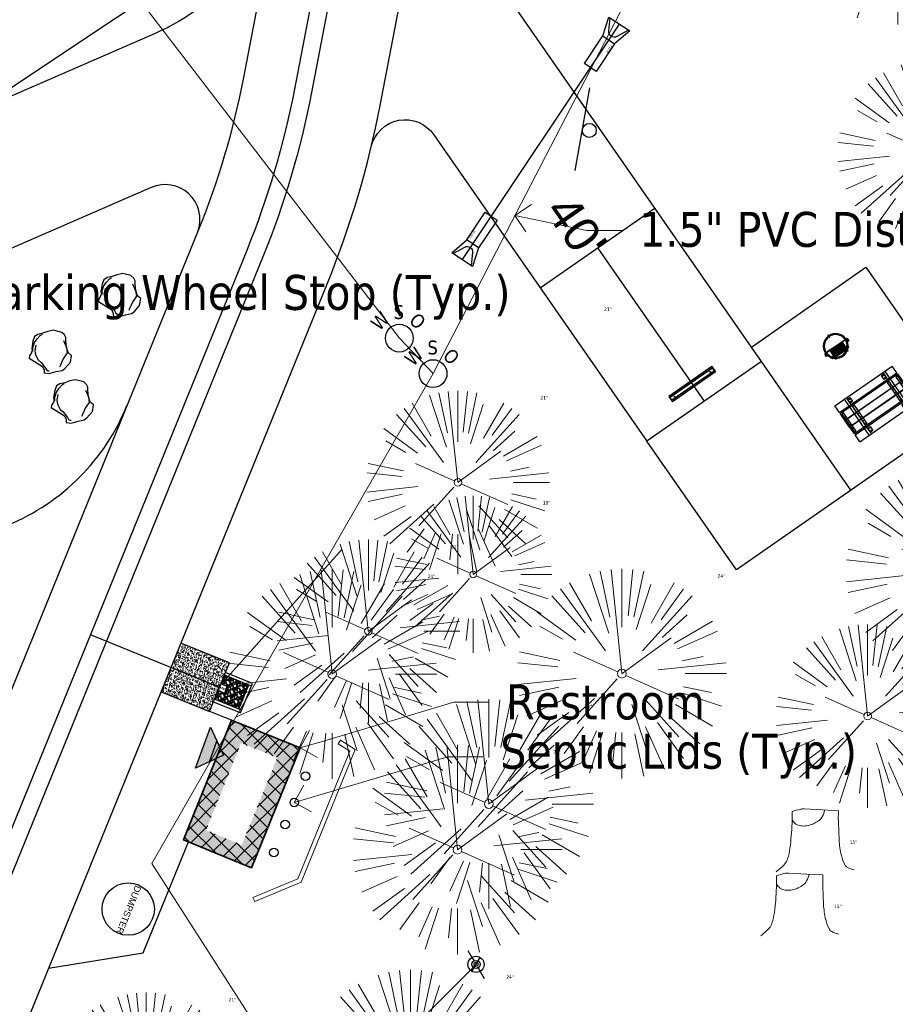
# Model space of a CAD drawing. Header units: feet. Extents: x 1134296 to 1140710, y 647902 to 649877.
# Tile 28 of 34: x 1135066 to 1135167, y 648977 to 649090. Entities that reach past the tile are written whole.
import ezdxf
from ezdxf import colors
from ezdxf.entities.mleader import LeaderData, LeaderLine
from ezdxf.enums import TextEntityAlignment as Align
from ezdxf.math import Vec2, Vec3

# ---------------------------------------------------------------- set-up
doc = ezdxf.new("R2010")
doc.units = ezdxf.units.FT
doc.header["$MEASUREMENT"] = 0
doc.linetypes.add('HIDDEN4', pattern=[0.095, 0.05, -0.045])
for name, color, linetype in [('-AGGREGATE', 8, 'Continuous'), ('-BOLTS-LAGS-SCREWS', 7, 'Continuous'), ('-CONCRETE', 9, 'Continuous'), ('-HARDWARE', 7, 'Continuous'), ('-TIMBER', 5, 'Continuous'), ('-WOOD', 5, 'Continuous'), ('C-CAMPSITE-PADS', 6, 'Continuous'), ('C-PRKG-WHEL-STOP', 9, 'Continuous'), ('C-ROAD-ASPHALT', 1, 'Continuous'), ('C-SWLK-CONC', 6, 'Continuous'), ('C-SWLK-CONC-PATT', 8, 'Continuous'), ('C-UTIL-HYDRANT', 5, 'Continuous'), ('C-UTIL-WATER-MEP', 7, 'Continuous'), ('L-BARRIERROCK', 6, 'Continuous'), ('V-FLOOD-PLAIN', 2, 'Continuous'), ('V-TOPO-SPOT', 8, 'Continuous')]:
    doc.layers.add(name, color=color, linetype=linetype)
for name, color, linetype, lineweight in [('-ANGLE-IRON', 8, 'Continuous', 25), ('V-SITE-BLDG', 8, 'Continuous', 35), ('V-SITE-BLDG-HTCH', 8, 'Continuous', 13), ('V-SITE-VEGE', 8, 'Continuous', 18), ('V-SITE-VEGE-TEXT', 8, 'Continuous', 18), ('V-SITE-WALL', 8, 'Continuous', 18), ('V-UTIL-WATR-LINE', 8, 'Continuous', 15)]:
    doc.layers.add(name, color=color, linetype=linetype, lineweight=lineweight)
doc.layers.add('V-ANNO-TEXT', color=7, linetype='Continuous', lineweight=13, plot=False)
doc.styles.add('Arial', font='arial.ttf', dxfattribs={"height": 180})
doc.styles.add('SEI-Dim & Leader', font='tahoma.ttf')

# ---------------------------------------------------------------- blocks, each defined once
blk = doc.blocks.new('V-UTIL-IRRI-Spigot')
for points in [[(-1, 1.73), (-0.5, 0.87)], [(-0.5, -0.87), (0.5, 0.87)], [(0.5, -0.87), (1, -1.73)]]:
    blk.add_lwpolyline(points)
for radius in [1, 0.5]:
    blk.add_circle((0, 0), radius)
blk = doc.blocks.new('*U842', base_point=(1135118.543, 648981.959))
at = {"xscale": 0.9237604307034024, "yscale": 0.9237604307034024, "zscale": 0.9237604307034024}
blk.add_blockref('V-UTIL-IRRI-Spigot', (1135118.543, 648981.959), dxfattribs=at)
blk = doc.blocks.new('V-UTIL-WATR-Water Shutoff')
blk.add_circle((0, 0), 0.04)
at = {"style": 'SEI-Dim & Leader'}
blk.add_text('S', height=0.04, dxfattribs=at).set_placement((-0.0014, 0.0552), align=Align.CENTER)
for s, rotation, p in [('W', 45, (-0.0414, 0.0352)), ('O', 315, (0.0386, 0.0352))]:
    blk.add_text(s, height=0.04, rotation=rotation, dxfattribs=at).set_placement(p, align=Align.CENTER)
blk = doc.blocks.new('*U846', base_point=(1135109.755, 649053.73))
at = {"xscale": 39.73102651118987, "yscale": 39.73102651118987, "zscale": 39.73102651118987}
blk.add_blockref('V-UTIL-WATR-Water Shutoff', (1135109.755, 649053.73), dxfattribs=at)
blk = doc.blocks.new('*U847', base_point=(1135113.62, 649049.674))
at = {"xscale": 39.73102651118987, "yscale": 39.73102651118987, "zscale": 39.73102651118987}
blk.add_blockref('V-UTIL-WATR-Water Shutoff', (1135113.62, 649049.674), dxfattribs=at)
blk = doc.blocks.new('V-SITE-Sign')
blk.add_line((-0.1202, 0), (0.1198, 0))
blk.add_circle((-0.0002, -0.02), 0.02)
blk = doc.blocks.new('*U848', base_point=(1135130.742, 649077.681))
at = {"xscale": 39.99999999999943, "yscale": 39.99999999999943, "zscale": 39.99999999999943, "rotation": 79.99999999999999}
blk.add_blockref('V-SITE-Sign', (1135130.742, 649077.681), dxfattribs=at)
blk = doc.blocks.new('V-SITE-VEGE-Coniferious Tree 2')
at = {"color": 0, "linetype": 'ByBlock'}
for p, q in [((-0.0575, 0.2704), (-0.104, 0.4891)), ((-0.0003, 0.0026), (-0.0523, 0.4973)), ((0, 0.2219), (0, 0.5)), ((0.0289, 0.2753), (0.0522, 0.4973)), ((0.0572, 0.2693), (0.1039, 0.4891)), ((-0.0626, 0.1926), (-0.1545, 0.4755)), ((-0.146, 0.2528), (-0.25, 0.433)), ((0.0685, 0.211), (0.1382, 0.4256)), ((0.1391, 0.2411), (0.25, 0.433)), ((-0.0791, 0.1089), (-0.2939, 0.4045)), ((0.1869, 0.2573), (0.2939, 0.4045)), ((-0.1757, 0.1951), (-0.3346, 0.3716)), ((0.0978, 0.1086), (0.3345, 0.3716)), ((-0.2201, 0.1599), (-0.4046, 0.2939)), ((0.192, 0.1729), (0.3116, 0.2806)), ((-0.2844, 0.1642), (-0.3931, 0.227)), ((0.2488, 0.1436), (0.433, 0.25)), ((0.2659, 0.1184), (0.4568, 0.2034)), ((-0.0009, -0.0007), (0.235, 0.1707)), ((-0.2961, 0.0629), (-0.4891, 0.1039)), ((-0.0199, 0.0089), (-0.2319, 0.1032)), ((0.2873, 0.0611), (0.3885, 0.0826)), ((-0.306, 0.0322), (-0.4973, 0.0523)), ((0.1731, 0.0182), (0.4972, 0.0523)), ((0.3025, 0), (0.5, 0)), ((-0.2183, -0.0229), (-0.4973, -0.0523)), ((-0.023, -0.0255), (-0.2138, -0.2374)), ((0.0185, -0.0083), (0.272, -0.1211)), ((-0.3022, -0.0642), (-0.4891, -0.1039)), ((0.2936, -0.0624), (0.4274, -0.0908)), ((0.2891, -0.094), (0.4755, -0.1545)), ((-0.2881, -0.1283), (-0.4568, -0.2034)), ((-0.132, -0.1189), (-0.3716, -0.3346)), ((0.0478, -0.1473), (0.1192, -0.3671)), ((0.1144, -0.1271), (0.2718, -0.3019)), ((0.2555, -0.1475), (0.433, -0.25)), ((-0.2545, -0.1849), (-0.4046, -0.2939)), ((0.2254, -0.2029), (0.3716, -0.3346)), ((-0.1843, -0.2536), (-0.2767, -0.3808)), ((0.1131, -0.2541), (0.2033, -0.4568)), ((0.1689, -0.2325), (0.2939, -0.4045)), ((-0.1214, -0.2725), (-0.1856, -0.4168)), ((-0.091, -0.2799), (-0.1545, -0.4755)), ((-0.0297, -0.2818), (-0.0443, -0.4216)), ((0, -0.2818), (0, -0.5)), ((0.061, -0.2873), (0.1039, -0.4891))]:
    blk.add_line(p, q, dxfattribs=at)
blk.add_circle((0, 0), 0.0208)
blk = doc.blocks.new('_Open90')
at = {"color": 0, "linetype": 'ByBlock', "lineweight": -2}
for p, q in [((-0.5, 0.5), (0, 0)), ((0, 0), (-1, 0)), ((0, 0), (-0.5, -0.5))]:
    blk.add_line(p, q, dxfattribs=at)
blk = doc.blocks.new('*U896', base_point=(1135118.543, 648981.959))
at = {"xscale": 0.9237604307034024, "yscale": 0.9237604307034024, "zscale": 0.9237604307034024}
blk.add_blockref('V-UTIL-IRRI-Spigot', (1135118.543, 648981.959), dxfattribs=at)
blk = doc.blocks.new('*U899', base_point=(1135109.755, 649053.73))
at = {"xscale": 39.73102651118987, "yscale": 39.73102651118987, "zscale": 39.73102651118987}
blk.add_blockref('V-UTIL-WATR-Water Shutoff', (1135109.755, 649053.73), dxfattribs=at)
blk = doc.blocks.new('*U900', base_point=(1135113.62, 649049.674))
at = {"xscale": 39.73102651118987, "yscale": 39.73102651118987, "zscale": 39.73102651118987}
blk.add_blockref('V-UTIL-WATR-Water Shutoff', (1135113.62, 649049.674), dxfattribs=at)
blk = doc.blocks.new('*U901', base_point=(1135130.742, 649077.681))
at = {"xscale": 39.99999999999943, "yscale": 39.99999999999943, "zscale": 39.99999999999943, "rotation": 79.99999999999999}
blk.add_blockref('V-SITE-Sign', (1135130.742, 649077.681), dxfattribs=at)
blk = doc.blocks.new('Finished Floor Elevation')
h = blk.add_hatch(color=256)
h.dxf.hatch_style = 1
h.paths.add_polyline_path([(-0.05, -0.05), (-0.05, 0.05), (0, 0)])
blk.add_lwpolyline([(-0.05, -0.05), (-0.05, 0.05), (0, 0)], close=True)
blk = doc.blocks.new('V-SITE-VEGE-Stump')
for points in [[(-0.1229, -0.0143, 0.052613), (-0.0986, 0.0077, 0.106195), (-0.0905, 0.0219, 0.044862), (-0.0837, 0.0527, 0.020074), (-0.0776, 0.1229, 0.011675), (-0.0773, 0.1364, 0.007866), (-0.0776, 0.1565)], [(-0.0776, 0.1565, -0.027668), (-0.0534, 0.1634, -0.067978), (-0.0432, 0.1643), (0.0086, 0.1616), (0.054, 0.1591)], [(0.0151, 0.1613, -0.082864), (0.0081, 0.142, -0.111324), (-0.0021, 0.1306, -0.039313), (-0.0159, 0.1223, -0.049197), (-0.028, 0.1177, -0.066002), (-0.0447, 0.1155, -0.070187), (-0.0604, 0.1177, -0.114859), (-0.0685, 0.1223, -0.075938), (-0.0773, 0.1332)], [(0.054, 0.1591, 0.004334), (0.0538, 0.1369, 0.008344), (0.054, 0.1254), (0.0561, 0.0762, 0.046252), (0.0624, 0.0317, 0.069625), (0.0733, 0.0038, 0.149725), (0.0794, -0.002, 0.058523), (0.0992, -0.0091)]]:
    blk.add_lwpolyline(points, format="xyb")
blk = doc.blocks.new("5'_BarrierRock")
at = {"layer": 'L-BARRIERROCK', "flags": 128}
for points in [[(3.8, 25.2), (-4, 23.4), (-10.8, 21), (-17.7, 19.5), (-22.2, 16.5), (-24.3, 10.3), (-26.1, 0.1), (-25.5, -2.9), (-27, -7), (-29.1, -9.7), (-29.4, -13.3), (-11.1, -24.7), (-9.1, -29.7), (-9.1, -31.5), (-8.8, -33.6), (-1.9, -34.5), (7.7, -31.8), (16, -30), (19.6, -27.4), (27.1, -18.7), (28.9, -9.4), (24.1, -5.6), (22, 1.6), (21.4, 6.1), (20.8, 11.2), (21.1, 15.1), (19, 18.6), (15.2, 22.2), (3.8, 25.2)], [(-24.3, -3.8), (-24.3, 1.3), (-22.2, 8.2), (-18.6, 13.3), (-14.4, 18), (-11.4, 19.8)], [(-20.4, 4.6), (-21.9, -2.6), (-21.3, -6.4), (-20.4, -9.4), (-17.1, -15.7), (-12.9, -19), (-7, -26.8), (-5.5, -29.4), (-3.4, -30.6), (-1.9, -30.6)], [(17.5, 10.9), (21.6, 1.5), (22.6, -6.1), (17.2, -14.2), (15.4, -18.4), (13.4, -22.9), (12.2, -25.6)]]:
    blk.add_lwpolyline(points, dxfattribs=at)
blk = doc.blocks.new('Wheel_Stop')
for points in [[(-36, 6.75), (36, 6.75)], [(-36, -2.25), (-36, 6.75)], [(-35.625, 4.5), (-36, 6.75)], [(-35.625, 0), (-36, -2.25)], [(-35.955, 6.48), (35.955, 6.48)], [(-35.625, 4.5), (-35.625, 0)], [(-35.625, 4.5), (35.625, 4.5)], [(-35.625, 0), (35.625, 0)], [(35.625, 4.5), (36, 6.75)], [(35.625, 4.5), (35.625, 0)], [(35.625, 0), (36, -2.25)], [(36, -2.25), (36, 6.75)], [(-36, -2.25), (36, -2.25)], [(-35.955, -1.98), (35.955, -1.98)]]:
    blk.add_lwpolyline(points)
for centre in [(-30, 2.25), (30, 2.25)]:
    blk.add_circle(centre, 0.5)
blk = doc.blocks.new('HYDRANT & PAD')
at = {"layer": '-AGGREGATE'}
h = blk.add_hatch(dxfattribs=at)
h.set_pattern_fill('GRAVEL', color=256, scale=10)
h.paths.add_polyline_path([(18, 72), (18, 108), (-18, 108), (-18, 72), (-4.8, 72), (-4.8, 81.6), (4.8, 81.6), (4.8, 72)])
at = {"layer": 'C-SWLK-CONC-PATT'}
h = blk.add_hatch(dxfattribs=at)
h.set_pattern_fill('AR-CONC', color=256)
h.set_pattern_definition([(50, (-9267.939, -358120.348), (7.17260183, -0.62752135), [0.75, -8.25]), (355, (-9267.939, -358120.348), (-1.38751334, 7.52192134), [0.6, -6.6]), (100.4514445, (-9267.341, -358120.4), (5.78508847, 6.89439991), [0.63740192, -7.01142112]), (46.1842, (-9267.939, -358118.348), (10.6724133, -1.6551928), [1.125, -12.375]), (96.6356355, (-9267.05, -358118.486), (9.34661946, 9.741186), [0.95610342, -10.5171376]), (351.184164, (-9267.939, -358118.348), (9.34661945, 9.741186), [0.9, -9.9]), (21, (-9266.939, -358118.848), (5.96907052, -4.02618891), [0.75, -8.25]), (326, (-9266.939, -358118.848), (2.43315332, 7.25150045), [0.6, -6.6]), (71.4514447, (-9266.4415, -358119.1835), (8.40222377, 3.22531153), [0.6374019, -7.01142112]), (37.5, (-9267.939, -358120.348), (0.121598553, 3.328938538), [0, -6.52, 0, -6.7, 0, -6.625]), (7.5, (-9267.939, -358120.348), (2.630695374, 3.94411712), [0, -3.82, 0, -6.37, 0, -2.525]), (327.5, (-9270.169, -358120.348), (5.338224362, -0.225548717), [0, -2.5, 0, -7.8, 0, -10.35]), (317.5, (-9271.169, -358120.348), (5.831861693, 1.001049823), [0, -3.25, 0, -5.18, 0, -7.35])])
h.paths.add_polyline_path([(36, 72), (-0.5, 72), (-1.8, 72), (-5.8, 72), (-36, 72), (-36, 0), (36, 0)])
at = {"layer": '-HARDWARE'}
for p, q in [((-0.9, 70.2), (-0.9, 69.5)), ((-0.1, 68.2), (-0.2, 71.2)), ((-0.2, 71.2), (0.3, 71.2)), ((0.3, 71.2), (0.2, 68.2)), ((0.9, 70.2), (0.9, 69.5))]:
    blk.add_line(p, q, dxfattribs=at)
for points in [[(-0.8, 82.6), (-0.8, 82)], [(0.8, 82), (-0.8, 82)], [(-0.6, 81.6), (-0.6, 82)], [(0.6, 81.6), (0.6, 82)], [(0.7, 82.6), (0.7, 82)]]:
    blk.add_lwpolyline(points, dxfattribs=at)
at = {"layer": '-HARDWARE', "linetype": 'HIDDEN4'}
for points in [[(-0.6, 81.6), (-0.6, 72.1)], [(0.6, 81.6), (0.6, 72)]]:
    blk.add_lwpolyline(points, dxfattribs=at)
at = {"layer": '-HARDWARE'}
blk.add_lwpolyline([(0.9, 69.5), (0.8, 68.6, 0.013614), (0.8, 68.5), (0.8, 68.1, -0.014895), (0.8, 68.1), (0.8, 67.7, -0.39687), (0.4, 67.4), (-0.5, 67.4, -0.39687), (-0.8, 67.7), (-0.8, 68.1, -0.014895), (-0.8, 68.1), (-0.8, 68.5, 0.013614), (-0.8, 68.6), (-0.9, 69.5)], format="xyb", dxfattribs=at)
for centre, radius, start, end in [((0, 82.6), 0.794, 340.8718, 199.1282), ((0, 82.6), 0.75, 0, 180), ((0, 71), 1.2, 284.4558, 262.278)]:
    blk.add_arc(centre, radius, start, end, dxfattribs=at)
at = {"layer": '-TIMBER', "flags": 128}
for points in [[(-22, 112), (-22, 72)], [(22, 112), (-22, 112)], [(-18, 112), (-18, 72)], [(18, 112), (18, 72)], [(22, 112), (22, 72)], [(18, 108), (-18, 108)]]:
    blk.add_lwpolyline(points, dxfattribs=at)
at = {"layer": '-WOOD'}
blk.add_lwpolyline([(4.8, 72), (4.8, 81.6), (-4.8, 81.6), (-4.8, 72)], close=True, dxfattribs=at)
at = {"layer": 'C-SWLK-CONC'}
blk.add_lwpolyline([(36, 0), (36, 72), (-36, 72), (-36, 0)], dxfattribs=at)
at = {"layer": 'C-SWLK-CONC', "linetype": 'Continuous'}
blk.add_lwpolyline([(-36, 0), (36, 0)], dxfattribs=at)
blk = doc.blocks.new('10FT_Precast Table')
at = {"layer": '-ANGLE-IRON'}
for p, q in [((-28.5, 21.1), (-28.5, 27.6)), ((-28.5, 27.6), (-24.5, 27.6)), ((-24.5, 27.6), (-24.5, 21.1)), ((28.5, 21.1), (28.5, 27.6)), ((28.5, 27.6), (32.5, 27.6)), ((32.5, 27.6), (32.5, 21.1)), ((-43.5, 15.3), (-46.5, 15.3)), ((-46.5, 15.3), (-46.5, -15.3)), ((-43.5, -15.3), (-43.5, 15.3)), ((-24.5, 21.1), (-28.5, 21.1)), ((-25.5, 15.3), (-28.5, 15.3)), ((-28.5, 15.3), (-28.5, -15.3)), ((-25.5, -15.3), (-25.5, 15.3)), ((32.5, 21.1), (28.5, 21.1)), ((32.5, 15.3), (29.5, 15.3)), ((29.5, 15.3), (29.5, -15.3)), ((32.5, -15.3), (32.5, 15.3)), ((46.5, 15.3), (43.5, 15.3)), ((43.5, 15.3), (43.5, -15.3)), ((46.5, -15.3), (46.5, 15.3)), ((-46.5, -15.3), (-43.5, -15.3)), ((-28.5, -15.3), (-25.5, -15.3)), ((-28.5, -27.6), (-28.5, -21.1)), ((-28.5, -21.1), (-24.5, -21.1)), ((-24.5, -21.1), (-24.5, -27.6)), ((28.5, -27.6), (28.5, -21.1)), ((28.5, -21.1), (32.5, -21.1)), ((29.5, -15.3), (32.5, -15.3)), ((32.5, -21.1), (32.5, -27.6)), ((43.5, -15.3), (46.5, -15.3)), ((-24.5, -27.6), (-28.5, -27.6)), ((32.5, -27.6), (28.5, -27.6))]:
    blk.add_line(p, q, dxfattribs=at)
at = {"layer": '-BOLTS-LAGS-SCREWS'}
for centre in [(-45, 14.3), (-27, 14.3), (-26.5, 26.1), (-26.5, 22.6), (30.5, 26.1), (30.5, 22.6), (31, 14.3), (45, 14.3), (-45, 8.8), (-45, 2.8), (-27, 8.8), (-27, 2.8), (31, 8.8), (31, 2.8), (45, 8.8), (45, 2.8), (-45, -2.8), (-45, -8.8), (-27, -2.8), (-27, -8.8), (31, -2.8), (31, -8.8), (45, -2.8), (45, -8.8), (-45, -14.3), (-27, -14.3), (-26.5, -22.6), (-26.5, -26.1), (30.5, -22.6), (30.5, -26.1), (31, -14.3), (45, -14.3)]:
    blk.add_circle(centre, 0.156, dxfattribs=at)
at = {"layer": '-CONCRETE'}
for p, q in [((-32, -30), (-32, 30)), ((-28.5, 30), (-28.5, 27.6)), ((-28.5, -27.1), (-28.5, 27.1)), ((32.5, 30), (32.5, 27.6)), ((32.5, -27.1), (32.5, 27.1)), ((36, -30), (36, 30)), ((-28.5, -30), (-28.5, -27.6)), ((32.5, -27.6), (32.5, -30))]:
    blk.add_line(p, q, dxfattribs=at)
at = {"layer": '-TIMBER'}
for p, q in [((-48, 18.7), (-48, 30)), ((-48, 30), (48, 30)), ((48, 18.7), (48, 30)), ((-48, 18.7), (48, 18.7)), ((-48, 5.9), (-48, 17.1)), ((-48, 17.1), (48, 17.1)), ((48, 17.1), (48, 5.9)), ((-48, 5.9), (48, 5.9)), ((-48, -5.6), (-48, 5.6)), ((-48, 5.6), (48, 5.6)), ((48, 5.6), (48, -5.6)), ((48, -5.6), (-48, -5.6)), ((-48, -17.1), (-48, -5.9)), ((48, -5.9), (-48, -5.9)), ((48, -5.9), (48, -17.1)), ((48, -17.1), (-48, -17.1)), ((-48, -30), (-48, -18.7)), ((-48, -18.7), (48, -18.7)), ((48, -30), (48, -18.7)), ((-48, -30), (48, -30))]:
    blk.add_line(p, q, dxfattribs=at)
blk = doc.blocks.new('*X1314')
at = {"color": 0}
for p, q in [((146.1, 353.6), (146.1, 353.7)), ((146.1, 352.9), (146.8, 353.6)), ((146.1, 352.5), (146.8, 353.3)), ((146.1, 351.8), (146.8, 352.6)), ((146.1, 351.5), (146.8, 352.2)), ((146.1, 350.8), (146.8, 351.5)), ((146.3, 350.7), (146.8, 351.2))]:
    blk.add_line(p, q, dxfattribs=at)
blk = doc.blocks.new('Pilot Rocks FS-30_18_PA')
at = {"layer": '-HARDWARE'}
for p, q in [((-8.8, 0), (-17.9, 0)), ((-17.9, 0), (-12.8, 0)), ((-10.2, 0), (10.2, 0)), ((8.8, 0), (17.9, 0)), ((12.8, 0), (17.9, 0)), ((-18.9, -1.4), (-18.9, -1)), ((-18.9, -1.4), (-18.9, -1)), ((-18.9, -4.6), (-18.9, -1.4)), ((-18.9, -1.4), (-18.9, -1.4)), ((-18.2, -1.4), (-18.2, -1)), ((-18.2, -1), (-18.2, -1.4)), ((-18.2, -1.4), (-18.1, -1.4)), ((-18.1, -1.4), (-18.1, -4.6)), ((-8.8, -0.6), (-17.9, -0.6)), ((-13.3, -0.6), (-17.9, -0.6)), ((-10.2, -0.6), (10.2, -0.6)), ((-10.2, -0.6), (-10.2, -11.3)), ((-10.2, -11.3), (-10.2, -14.8)), ((-9.5, -0.6), (-9.5, -11.3)), ((-9.5, -11.3), (-9.5, -14.8)), ((-9.5, -11.6), (9.5, -11.6)), ((-9.5, -12.3), (9.5, -12.3)), ((-8.8, -0.6), (-8.8, -11.6)), ((-8.3, -0.6), (-8.3, -11.6)), ((-7.5, -0.6), (-7.5, -11.6)), ((-7, -0.6), (-7, -11.6)), ((-6.2, -0.6), (-6.2, -11.6)), ((-5.7, -0.6), (-5.7, -11.6)), ((-4.9, -0.6), (-4.9, -11.6)), ((-4.3, -0.6), (-4.3, -11.6)), ((-3.6, -0.6), (-3.6, -11.6)), ((-3, -0.6), (-3, -11.6)), ((-2.2, -0.6), (-2.2, -11.6)), ((-1.7, -0.6), (-1.7, -11.6)), ((-0.9, -0.6), (-0.9, -11.6)), ((-0.4, -0.6), (-0.4, -11.6)), ((0.4, -0.6), (0.4, -11.6)), ((0.9, -0.6), (0.9, -11.6)), ((1.7, -0.6), (1.7, -11.6)), ((2.2, -0.6), (2.2, -11.6)), ((3, -0.6), (3, -11.6)), ((3.6, -0.6), (3.6, -11.6)), ((4.3, -0.6), (4.3, -11.6)), ((4.9, -0.6), (4.9, -11.6)), ((5.7, -0.6), (5.7, -11.6)), ((6.2, -0.6), (6.2, -11.6)), ((7, -0.6), (7, -11.6)), ((7.5, -0.6), (7.5, -11.6)), ((8.3, -0.6), (8.3, -11.6)), ((8.8, -0.6), (8.8, -11.6)), ((17.9, -0.6), (8.8, -0.6)), ((9.5, -0.6), (9.5, -11.3)), ((9.5, -11.3), (9.5, -14.8)), ((10.2, -0.6), (10.2, -11.3)), ((10.2, -11.3), (10.2, -14.8)), ((18.1, -4.6), (18.1, -1.4)), ((18.1, -1.4), (18.2, -1.4)), ((18.9, -4.6), (18.1, -4.6)), ((18.2, -1.4), (18.2, -1)), ((18.2, -1.4), (18.2, -1)), ((18.9, -1.4), (18.9, -1)), ((18.9, -1), (18.9, -1.4)), ((18.9, -1.4), (18.9, -1.4)), ((18.9, -1.4), (18.9, -4.6)), ((-10.2, -13.7), (-10.2, -14.8)), ((-9.5, -14.8), (-9.5, -14.5)), ((9.5, -14.5), (9.5, -14.8)), ((10.2, -14.8), (10.2, -13.7))]:
    blk.add_line(p, q, dxfattribs=at)
at = {"layer": '-HARDWARE', "flags": 128}
for points in [[(0, 18.2, 1), (-0.6, 18.2), (-0.6, 15, 1), (0, 15), (0, 18.2)], [(-11.8, -8.9, -1), (-11.3, -9.4), (-13.5, -11.7, -1), (-14, -11.3), (-11.8, -8.9)], [(11.8, -8.9, 1), (11.3, -9.4), (13.5, -11.7, 1), (14, -11.3), (11.8, -8.9)]]:
    blk.add_lwpolyline(points, format="xyb", dxfattribs=at)
at = {"layer": '-HARDWARE'}
for points in [[(-18.9, -4.6), (-18.9, -1.4), (-18.1, -1.4), (-18.1, -4.6)], [(-7.5, -11.6), (-8.3, -11.6), (-8.3, -0.6), (-7.5, -0.6)], [(-6.2, -11.6), (-7, -11.6), (-7, -0.6), (-6.2, -0.6)], [(-4.9, -11.6), (-5.7, -11.6), (-5.7, -0.6), (-4.9, -0.6)], [(-3.6, -11.6), (-4.3, -11.6), (-4.3, -0.6), (-3.6, -0.6)], [(-2.2, -11.6), (-3, -11.6), (-3, -0.6), (-2.2, -0.6)], [(-0.9, -11.6), (-1.7, -11.6), (-1.7, -0.6), (-0.9, -0.6)], [(-0.4, -11.6), (0.4, -11.6), (0.4, -0.6), (-0.4, -0.6)], [(0.9, -11.6), (1.7, -11.6), (1.7, -0.6), (0.9, -0.6)], [(2.2, -11.6), (3, -11.6), (3, -0.6), (2.2, -0.6)], [(3.6, -11.6), (4.3, -11.6), (4.3, -0.6), (3.6, -0.6)], [(4.9, -11.6), (5.7, -11.6), (5.7, -0.6), (4.9, -0.6)], [(6.2, -11.6), (7, -11.6), (7, -0.6), (6.2, -0.6)], [(7.5, -11.6), (8.3, -11.6), (8.3, -0.6), (7.5, -0.6)], [(18.9, -4.6), (18.9, -1.4), (18.1, -1.4), (18.1, -4.6)]]:
    blk.add_lwpolyline(points, close=True, dxfattribs=at)
for centre, radius, start, end in [((0, 0), 17.1, 0.1484, 179.8516), ((0, 0), 15.7, 0.161, 179.839), ((-17.9, -1), 1, 90, 180), ((-17.9, -1), 1, 90, 180), ((17.9, -1), 1, 0, 90), ((17.9, -1), 1, 0, 90), ((-17.9, -1), 0.333, 90, 180), ((-17.9, -1), 0.333, 90, 180), ((0, 0), 17.1, 182.0901, 220.7491), ((0, 0), 15.7, 182.2674, 220.2248), ((0, 0), 17.1, 220.7491, 233.2978), ((0, 0), 15.7, 220.2248, 229.5861), ((-9.9, -11.6), 0.333, 0, 180), ((0, 0), 15.7, 232.704, 307.296), ((9.9, -11.6), 0.333, 0, 180), ((0, 0), 15.7, 310.4139, 319.7752), ((0, 0), 17.1, 306.7022, 319.2509), ((0, 0), 15.7, 319.7752, 357.7326), ((0, 0), 17.1, 319.2509, 357.9099), ((17.9, -1), 0.333, 0, 90), ((17.9, -1), 0.333, 0, 90), ((-9.9, -14.8), 0.333, 180, 0), ((-9.9, -14.8), 0.333, 180, 0), ((0, 0), 17.1, 236.0414, 303.9586), ((9.9, -14.8), 0.333, 180, 0), ((9.9, -14.8), 0.333, 180, 0)]:
    blk.add_arc(centre, radius, start, end, dxfattribs=at)
at = {"layer": '-HARDWARE', "rotation": 180}
for p, xscale, yscale, zscale in [((137.7, 372.6), 1.066666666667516, 1.066666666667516, 1.066666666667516), ((-137.7, 372.6), -1.066666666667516, 1.066666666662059, 1.066666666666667)]:
    blk.add_blockref('*X1314', p, dxfattribs=dict(at, xscale=xscale, yscale=yscale, zscale=zscale))
blk = doc.blocks.new('*U1422')
at = {"flags": 128}
blk.add_lwpolyline([(-0.33, -2.29), (-1.4, -0.31), (1.4, 0.31), (1.26, -1.95)], dxfattribs=at)
blk.add_lwpolyline([(1.22, 0.27), (0.83, -1.2, -0.609257), (-0.25, -1.43), (-1.22, -0.27)], format="xyb", dxfattribs=at)
blk.add_lwpolyline([(2.08, -5.69), (0.49, -6.03), (-0.33, -2.29), (1.26, -1.95)], close=True, dxfattribs=at)
at = {"layer": 'Defpoints'}
blk.add_text('15" FES', height=0.2, rotation=102.3271, dxfattribs=at).set_placement((1.47, -3.32))
blk = doc.blocks.new('*U1423')
at = {"flags": 128}
blk.add_lwpolyline([(-2.08, 5.69), (-0.49, 6.03), (0.33, 2.29), (-1.26, 1.95)], close=True, dxfattribs=at)
blk.add_lwpolyline([(0.33, 2.29), (1.4, 0.31), (-1.4, -0.31), (-1.26, 1.95)], dxfattribs=at)
blk.add_lwpolyline([(-1.22, -0.27), (-0.83, 1.2, -0.609257), (0.25, 1.43), (1.22, 0.27)], format="xyb", dxfattribs=at)
at = {"layer": 'Defpoints'}
blk.add_text('15" FES', height=0.2, rotation=282.3271, dxfattribs=at).set_placement((-1.47, 3.32))
blk = doc.blocks.new('C_PBASE-PACTOLA_02403811')
at = {"layer": ''}
blk.add_line((1135113.71, 649077.04), (1135138.11, 649041.94), dxfattribs=at)
at = {"layer": '', "flags": 128}
for points in [[(1134553.98, 648677.28), (1134544.9, 648742.27, -0.094333), (1134550.43, 648854.34), (1134559, 648889.72, -0.142864), (1134712.37, 649156.83), (1134786.2, 649227.81, -0.041643), (1134812.01, 649248.79), (1134833.03, 649263.15, -0.265468), (1134926.96, 649270.71), (1134949.26, 649260.25, -0.036701), (1135013.16, 649224.33), (1135075.32, 649183.13, -0.302523), (1135105.39, 649111.58), (1135099.69, 649081.89, -0.049273), (1135094.1, 649063.04), (1135036.84, 648922.4, -0.009219), (1135029.58, 648905.45), (1134962.36, 648756.34, -0.019155), (1134945.3, 648722.05), (1134909.79, 648657.07, -0.111237)], [(1135096.34, 649106.86, -0.247527), (1135081.76, 649088.65), (1135035.72, 649068.61)], [(1135086.69, 649066.05, 0.650724), (1135081.31, 649071)], [(1135020.9, 649014.16), (1135064.91, 649032.32, 0.200853), (1135078.53, 649046)]]:
    blk.add_lwpolyline(points, format="xyb", dxfattribs=at)
at = {"layer": ''}
for points in [[(1135150.11, 649052.71), (1135118.39, 649098.34, -0.183503), (1135114.1, 649115.56)], [(1135106.53, 649075.69, -0.64806), (1135113.71, 649077.04)]]:
    blk.add_lwpolyline(points, format="xyb", dxfattribs=at)
at = {"layer": '', "elevation": 4625.1, "flags": 128}
blk.add_lwpolyline([(1135134.96, 649089.73), (1135116.95, 649062.73)], dxfattribs=at)
at = {"layer": '', "flags": 128}
blk.add_lwpolyline([(1135081.31, 649071), (1135042.11, 649053.94)], dxfattribs=at)
at = {"layer": ''}
for points in [[(1135090.5, 649009.93), (1135088.01, 649010.95)], [(1135069.55, 648981.51), (1135080.4, 648983.28), (1135085.58, 648996)]]:
    blk.add_lwpolyline(points, dxfattribs=at)
at = {"layer": '-HARDWARE'}
blk.add_circle((1135078.67, 648988.3), 3, dxfattribs=at)
at = {"layer": 'C-CAMPSITE-PADS'}
blk.add_line((1135151.25, 649051.07), (1135138.11, 649041.94), dxfattribs=at)
for points in [[(1135150.11, 649052.71), (1135163.24, 649061.85), (1135174.66, 649045.42)], [(1135151.25, 649051.07), (1135150.11, 649052.71)], [(1135174.66, 649045.42), (1135148.38, 649027.16), (1135138.11, 649041.94)]]:
    blk.add_lwpolyline(points, dxfattribs=at)
at = {"layer": 'C-ROAD-ASPHALT'}
blk.add_lwpolyline([(1134916.81, 648653.23), (1134952.32, 648718.22, 0.019155), (1134969.66, 648753.05), (1135036.87, 648902.16, 0.009219), (1135044.25, 648919.38), (1135101.51, 649060.02, 0.049273), (1135107.54, 649080.38), (1135113.25, 649110.08, 0.302523), (1135079.74, 649189.8), (1135017.58, 649231, 0.036701), (1134952.66, 649267.49), (1134930.36, 649277.95, 0.265468), (1134828.52, 649269.75), (1134807.49, 649255.39, 0.041643), (1134780.65, 649233.58), (1134706.83, 649162.6, 0.057659), (1134625.2, 649063.66, -0.572256), (1134616.58, 649064.03), (1134601.86, 649091.79)], format="xyb", dxfattribs=at)
blk.add_lwpolyline([(1134609.5, 649004.17, -0.084817), (1134717.92, 649151.06), (1134791.74, 649222.04, -0.041643), (1134816.52, 649242.18), (1134837.54, 649256.54, -0.265468), (1134923.57, 649263.47), (1134945.86, 649253.01, -0.036701), (1135008.74, 649217.67), (1135070.9, 649176.46, -0.302523), (1135097.53, 649113.09), (1135091.83, 649083.4, -0.049273), (1135086.69, 649066.05), (1135029.44, 648925.41, -0.009219), (1135022.29, 648908.74), (1134970.11, 648792.98, 0.09467), (1134957.79, 648834.73), (1134921.93, 648904.35, 0.300313), (1134722.09, 649016.56), (1134632.5, 649010.11, 0.090714)], format="xyb", close=True, dxfattribs=at)
at = {"layer": 'C-UTIL-WATER-MEP'}
blk.add_line((1135089.06, 649013.76), (1135103.19, 649029.53), dxfattribs=at)
at = {"layer": 'C-UTIL-WATER-MEP', "flags": 128}
blk.add_lwpolyline([(1134555.96, 648677.56), (1134546.88, 648742.55, -0.094333), (1134552.38, 648853.87), (1134560.94, 648889.25, -0.142864), (1134713.76, 649155.39), (1134787.59, 649226.37, -0.041643), (1134813.13, 649247.14), (1134834.16, 649261.5, -0.265468), (1134926.11, 649268.9), (1134948.41, 649258.44, -0.036701), (1135012.06, 649222.67), (1135074.22, 649181.46, -0.302523), (1135103.43, 649111.96), (1135097.72, 649082.26, -0.049273), (1135092.25, 649063.79), (1135034.99, 648923.15, -0.009219), (1135027.76, 648906.27), (1134960.54, 648757.16, -0.019155), (1134943.55, 648723.01), (1134908.04, 648658.03, -0.111237)], format="xyb", dxfattribs=at)
blk.add_lwpolyline([(1135074.32, 649019.76), (1135089.06, 649013.76)], dxfattribs=at)
at = {"layer": 'Defpoints', "flags": 128}
blk.add_lwpolyline([(1135161.52, 649036.29), (1135151.25, 649051.07)], dxfattribs=at)
at = {"layer": '', "color": 221, "linetype": 'Continuous', "lineweight": -3, "rotation": 313.9304044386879}
for name, p in [('*U1422', (1135134.96, 649089.73, 4625.1)), ('*U1423', (1135116.95, 649062.73, 4625.1))]:
    blk.add_blockref(name, p, dxfattribs=at)
at = {"layer": '-HARDWARE', "xscale": 0.08333333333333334, "yscale": 0.08333333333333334, "zscale": 0.08333333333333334, "rotation": 34.80324858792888}
blk.add_blockref('Pilot Rocks FS-30_18_PA', (1135159.77, 649052.83), dxfattribs=at)
at = {"xscale": 0.08333333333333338, "yscale": 0.08333333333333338, "zscale": 0.08333333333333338, "rotation": 34.80324857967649}
blk.add_blockref('10FT_Precast Table', (1135164.38, 649046.2), dxfattribs=at)
at = {"layer": 'C-PRKG-WHEL-STOP', "xscale": 0.0833333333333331, "yscale": 0.0833333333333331, "zscale": 0.0833333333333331, "rotation": 214.8032486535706}
blk.add_blockref('Wheel_Stop', (1135143.22, 649048.61), dxfattribs=at)
at = {"layer": 'C-UTIL-HYDRANT', "xscale": 0.08333333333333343, "yscale": 0.08333333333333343, "zscale": 0.08333333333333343, "rotation": 247.8486329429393}
blk.add_blockref('HYDRANT & PAD', (1135083.58, 649015.99), dxfattribs=at)
at = {"layer": 'L-BARRIERROCK', "xscale": 0.08333333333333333, "yscale": 0.08333333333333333, "zscale": 0.08333333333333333}
for p in [(1135077.72, 649059.04), (1135069.78, 649052.54), (1135072.3, 649046.87)]:
    blk.add_blockref("5'_BarrierRock", p, dxfattribs=at)
at = {"layer": '-HARDWARE', "insert": (1135080.19, 648990.8), "char_height": 0.75, "attachment_point": 1, "rotation": 247.8486, "style": 'Arial'}
blk.add_mtext_dynamic_manual_height_columns('DUMPSTER', width=6.5281, gutter_width=1, heights=[0], dxfattribs=at)
at = {"layer": 'C-CAMPSITE-PADS', "insert": (1135129.62, 649070.59), "char_height": 4, "attachment_point": 1, "rotation": 304.7595, "style": 'Arial'}
blk.add_mtext_dynamic_manual_height_columns("40'", width=0.889, gutter_width=1, heights=[0], dxfattribs=at)
blk = doc.blocks.new('C_XBASE-PACTOLA_02403811')
at = {"layer": 'V-SITE-BLDG-HTCH', "transparency": 33554534}
h = blk.add_hatch(dxfattribs=at)
h.set_pattern_fill('ANSI37', color=256, scale=10)
h.paths.add_polyline_path([(1135091.7, 648995.65), (1135087.59, 648997.34), (1135091.61, 649007.33), (1135095.76, 649005.66)], flags=16)
h.paths.add_polyline_path([(1135092.8, 648993.04), (1135084.99, 648996.24), (1135090.5, 649009.93), (1135098.37, 649006.76)])
h = blk.add_hatch(color=256, dxfattribs=at)
h.dxf.hatch_style = 1
h.paths.add_polyline_path([(1135091.7, 648995.65), (1135087.59, 648997.34), (1135091.61, 649007.33), (1135095.76, 649005.66)], flags=16)
h.paths.add_polyline_path([(1135092.8, 648993.04), (1135084.99, 648996.24), (1135090.5, 649009.93), (1135098.37, 649006.76)])
at = {"layer": ''}
for centre in [(1135099, 649003.52), (1135097.71, 649000.52), (1135096.65, 648998), (1135095.35, 648994.77)]:
    blk.add_circle(centre, 0.492, dxfattribs=at)
at = {"layer": 'V-FLOOD-PLAIN', "flags": 128}
blk.add_lwpolyline([(1134914.78, 649486.68), (1134964.91, 649449.91), (1134986.13, 649409.61), (1134975.35, 649311.08), (1134958.92, 649205.06), (1134955.56, 649145.24), (1134964.04, 649110.86), (1134999.27, 649088), (1135032.63, 649078.28), (1135064.17, 649081.71), (1135129.22, 649125.04), (1135225.74, 649171.74), (1135337.32, 649207.17), (1135395.2, 649212.43)], dxfattribs=at)
at = {"layer": 'V-SITE-BLDG', "flags": 128}
blk.add_lwpolyline([(1135092.8, 648993.04), (1135084.99, 648996.24), (1135090.5, 649009.93), (1135098.37, 649006.76)], close=True, dxfattribs=at)
blk.add_lwpolyline([(1135092.8, 648993.04), (1135084.99, 648996.24), (1135090.5, 649009.93), (1135098.37, 649006.76)], close=True, dxfattribs=at)
at = {"layer": 'V-SITE-WALL', "flags": 128}
blk.add_lwpolyline([(1135092.97, 648989.64), (1135098.12, 648991.77), (1135104.08, 649006.4), (1135102.74, 649007.23), (1135103, 649007.65), (1135104.7, 649006.6), (1135098.5, 648991.39), (1135093.17, 648989.18)], close=True, dxfattribs=at)
at = {"layer": 'V-UTIL-WATR-LINE', "flags": 128}
for points in [[(1134946.43, 649283.89), (1135074.54, 649099.6), (1135109.75, 649053.73), (1135113.62, 649049.67), (1135081.39, 648993.54), (1135100.46, 648963.8), (1135008.67, 648766.44)], [(1135113.62, 649049.67), (1135139.4, 649099.51)], [(1135113.62, 649049.67), (1135139.4, 649099.51)], [(1135118.54, 648981.96), (1135100.46, 648963.8)]]:
    blk.add_lwpolyline(points, dxfattribs=at)
at = {"layer": ''}
for name, p in [('*U848', (1135130.74, 649077.68)), ('*U901', (1135130.74, 649077.68)), ('*U846', (1135109.75, 649053.73)), ('*U899', (1135109.75, 649053.73)), ('*U847', (1135113.62, 649049.67)), ('*U900', (1135113.62, 649049.67)), ('*U842', (1135118.54, 648981.96)), ('*U896', (1135118.54, 648981.96))]:
    blk.add_blockref(name, p, dxfattribs=at)
at = {"layer": '', "xscale": 39.99999999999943, "yscale": 39.99999999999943, "zscale": 39.99999999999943, "rotation": 79.99999999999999}
blk.add_blockref('V-SITE-Sign', (1135130.74, 649077.68), dxfattribs=at)
at = {"layer": ''}
for name, p, xscale, yscale, zscale in [('V-UTIL-WATR-Water Shutoff', (1135109.75, 649053.73), 39.73102651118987, 39.73102651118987, 39.73102651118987), ('V-UTIL-WATR-Water Shutoff', (1135113.62, 649049.67), 39.73102651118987, 39.73102651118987, 39.73102651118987), ('V-UTIL-IRRI-Spigot', (1135118.54, 648981.96), 0.4618802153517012, 0.4618802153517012, 0.4618802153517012)]:
    blk.add_blockref(name, p, dxfattribs=dict(at, xscale=xscale, yscale=yscale, zscale=zscale))
at = {"layer": 'V-SITE-VEGE'}
for name, p, xscale, yscale, zscale in [('V-SITE-VEGE-Coniferious Tree 2', (1135166.88, 649104.69), 29.99963760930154, 29.99963760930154, 29.99963760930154), ('V-SITE-VEGE-Coniferious Tree 2', (1135170.51, 649075.06), 20.99974632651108, 20.99974632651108, 20.99974632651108), ('V-SITE-VEGE-Coniferious Tree 2', (1135116.46, 649037.19), 20.99974632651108, 20.99974632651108, 20.99974632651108), ('V-SITE-VEGE-Coniferious Tree 2', (1135118.22, 649026.65), 17.99978256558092, 17.99978256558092, 17.99978256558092), ('V-SITE-VEGE-Coniferious Tree 2', (1135106.2, 649020.14), 20.99974632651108, 20.99974632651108, 20.99974632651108), ('V-SITE-VEGE-Coniferious Tree 2', (1135163.43, 649010.42), 20.99974632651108, 20.99974632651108, 20.99974632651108), ('V-SITE-VEGE-Stump', (1135157.9, 648993.16), 40.31522404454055, 40.31522404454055, 40.31522404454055), ('V-SITE-VEGE-Stump', (1135156.11, 648985.8), 40.31522404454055, 40.31522404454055, 40.31522404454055), ('V-SITE-VEGE-Coniferious Tree 2', (1135080.72, 648968.22), 20.99974632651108, 20.99974632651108, 20.99974632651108)]:
    blk.add_blockref(name, p, dxfattribs=dict(at, xscale=xscale, yscale=yscale, zscale=zscale))
at = {"layer": 'V-SITE-VEGE', "xscale": 23.99971008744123, "yscale": 23.99971008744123, "zscale": 23.99971008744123, "rotation": 8.537736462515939e-07}
for p in [(1135172.93, 649027.06), (1135102.04, 649015.23), (1135135.27, 649015.28), (1135120, 649000.34), (1135116.43, 648995.11), (1135111.04, 648969.32)]:
    blk.add_blockref('V-SITE-VEGE-Coniferious Tree 2', p, dxfattribs=at)
at = {"layer": 'V-TOPO-SPOT', "rotation": 340}
for xscale, yscale, zscale in [(50.00000018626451, 50.00000018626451, 50.00000018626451), (25.00000009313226, 25.00000009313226, 25.00000009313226)]:
    blk.add_blockref('Finished Floor Elevation', (1135089.58, 649005.93), dxfattribs=dict(at, xscale=xscale, yscale=yscale, zscale=zscale))
at = {"layer": 'V-SITE-VEGE-TEXT', "char_height": 0.4, "attachment_point": 7, "style": 'SEI-Dim & Leader'}
for s, insert in [('21"', (1135133.23, 649056.85)), ('21"', (1135125.93, 649046.69)), ('18"', (1135126.2, 649034.65)), ('21"', (1135115.68, 649029.64)), ('24"', (1135113, 649026.23)), ('24"', (1135146.24, 649026.28)), ('24"', (1135130.97, 649011.34)), ('24"', (1135127.39, 649006.11)), ('15"', (1135161.37, 648995.76)), ('15"', (1135159.59, 648988.4)), ('24"', (1135122.01, 648980.32)), ('21"', (1135090.19, 648977.72))]:
    blk.add_mtext(s, dxfattribs=dict(at, insert=insert))
at = {"layer": 'V-ANNO-TEXT'}
ml = blk.add_multileader_mtext('Standard', dxfattribs=at)
ml.set_content('1.5" PVC Distribution Line', color=256, style='SEI-Dim & Leader')
ml.set_leader_properties(color=256, linetype='ByLayer', lineweight=-1)
ml.set_arrow_properties(name='OPEN90')
ml.build(insert=Vec2(0, 0))
ml.multileader.update_dxf_attribs({"text_left_attachment_type": 2, "text_right_attachment_type": 2, "dogleg_length": 0.1, "arrow_head_size": 3.2, "scale": 40})
ctx = ml.context
ctx.base_point, ctx.scale, ctx.arrow_head_size, ctx.plane_origin = Vec3(1135135.24, 649066.07), 40, 3.2, Vec3(1135123, 649067.8)
ctx.left_attachment, ctx.right_attachment = 2, 2
notes = []
notes.append((ctx, [(0, (1, 1, 0), (1135131.24, 649066.07), (1, 0), 4, [(0, [(1135123, 649067.8)], 0, [])])]))
ctx.mtext.insert, ctx.mtext.flow_direction = Vec3(1135137.24, 649068.2), 5
ml = blk.add_multileader_mtext('Standard', dxfattribs=at)
ml.set_content('Parking Wheel Stop (Typ.)', color=256, style='SEI-Dim & Leader')
ml.set_leader_properties(color=256, linetype='ByLayer', lineweight=-1)
ml.set_arrow_properties(name='OPEN90')
ml.build(insert=Vec2(0, 0))
ml.multileader.update_dxf_attribs({"text_left_attachment_type": 2, "text_right_attachment_type": 2, "dogleg_length": 0.1, "arrow_head_size": 3.2, "scale": 40})
ctx = ml.context
ctx.base_point, ctx.scale, ctx.arrow_head_size, ctx.plane_origin = Vec3(1135058.93, 649054.9), 40, 3.2, Vec3(1135046.76, 649050.45)
ctx.left_attachment, ctx.right_attachment = 2, 2
notes.append((ctx, [(0, (1, 1, 0), (1135054.93, 649054.9), (1, 0), 4, [(0, [(1135046.76, 649050.45)], 0, [])])]))
ctx.mtext.insert, ctx.mtext.width, ctx.mtext.flow_direction = Vec3(1135060.93, 649060.97), 35.4975, 5
ml = blk.add_multileader_mtext('Standard', dxfattribs=at)
ml.set_content('Restroom', color=256, style='SEI-Dim & Leader')
ml.set_leader_properties(color=256, linetype='ByLayer', lineweight=-1)
ml.set_arrow_properties(name='OPEN90')
ml.build(insert=Vec2(0, 0))
ml.multileader.update_dxf_attribs({"text_left_attachment_type": 2, "text_right_attachment_type": 2, "dogleg_length": 0.1, "arrow_head_size": 3.2, "scale": 40})
ctx = ml.context
ctx.base_point, ctx.scale, ctx.arrow_head_size, ctx.plane_origin = Vec3(1135119.98, 649012), 40, 3.2, Vec3(1135098.37, 649006.76)
ctx.left_attachment, ctx.right_attachment = 2, 2
notes.append((ctx, [(0, (1, 1, 0), (1135115.98, 649012), (1, 0), 4, [(0, [(1135098.37, 649006.76)], 0, [])])]))
ctx.mtext.insert, ctx.mtext.flow_direction = Vec3(1135121.98, 649014.04), 5
ml = blk.add_multileader_mtext('Standard', dxfattribs=at)
ml.set_content('Restroom', color=256, style='SEI-Dim & Leader')
ml.set_leader_properties(color=256, linetype='ByLayer', lineweight=-1)
ml.set_arrow_properties(name='OPEN90')
ml.build(insert=Vec2(0, 0))
ml.multileader.update_dxf_attribs({"text_left_attachment_type": 2, "text_right_attachment_type": 2, "dogleg_length": 0.1, "arrow_head_size": 3.2, "scale": 40})
ctx = ml.context
ctx.base_point, ctx.scale, ctx.arrow_head_size, ctx.plane_origin = Vec3(1135119.98, 649012), 40, 3.2, Vec3(1135098.37, 649006.76)
ctx.left_attachment, ctx.right_attachment = 2, 2
notes.append((ctx, [(0, (1, 1, 0), (1135115.98, 649012), (1, 0), 4, [(0, [(1135098.37, 649006.76)], 0, [])])]))
ctx.mtext.insert, ctx.mtext.flow_direction = Vec3(1135121.98, 649014.04), 5
ml = blk.add_multileader_mtext('Standard', dxfattribs=at)
ml.set_content('Septic Lids (Typ.)', color=256, style='SEI-Dim & Leader')
ml.set_leader_properties(color=256, linetype='ByLayer', lineweight=-1)
ml.set_arrow_properties(name='OPEN90')
ml.build(insert=Vec2(0, 0))
ml.multileader.update_dxf_attribs({"text_left_attachment_type": 2, "text_right_attachment_type": 2, "dogleg_length": 0.1, "arrow_head_size": 3.2, "scale": 40})
ctx = ml.context
ctx.base_point, ctx.scale, ctx.arrow_head_size, ctx.plane_origin = Vec3(1135119.32, 649005.75), 40, 3.2, Vec3(1135097.71, 649000.52)
ctx.left_attachment, ctx.right_attachment = 2, 2
notes.append((ctx, [(0, (1, 1, 0), (1135115.32, 649005.75), (1, 0), 4, [(0, [(1135097.71, 649000.52)], 0, [])])]))
ctx.mtext.insert, ctx.mtext.flow_direction = Vec3(1135121.32, 649008.39), 5
for ctx, leaders in notes:
    for number, flags, end, landing, length, lines in leaders:
        leader = LeaderData()
        leader.index, (leader.has_last_leader_line, leader.has_dogleg_vector, leader.attachment_direction) = number, flags
        leader.last_leader_point, leader.dogleg_vector, leader.dogleg_length = Vec3(end), Vec3(landing), length
        for number, points, colour, breaks in lines:
            line = LeaderLine()
            line.index, line.vertices, line.color, line.breaks = number, Vec3.list(points), colors.encode_raw_color(colour), breaks
            leader.lines.append(line)
        ctx.leaders.append(leader)

msp = doc.modelspace()

# ---------------------------------------------------------------- block references
at = {"layer": ''}
msp.add_blockref('C_XBASE-PACTOLA_02403811', (0, 0), dxfattribs=at)

# ---------------------------------------------------------------- next in the draw order: linework, layer by layer
for p, q in [((1135125.91, 649059.49), (1135139.05, 649068.62)), ((1135132.48, 649064.06), (1135144.68, 649046.51))]:
    msp.add_line(p, q, dxfattribs=at)

# ---------------------------------------------------------------- next in the draw order: block references
msp.add_blockref('C_PBASE-PACTOLA_02403811', (0, 0), dxfattribs=at)

doc.saveas('drawing.dxf')
